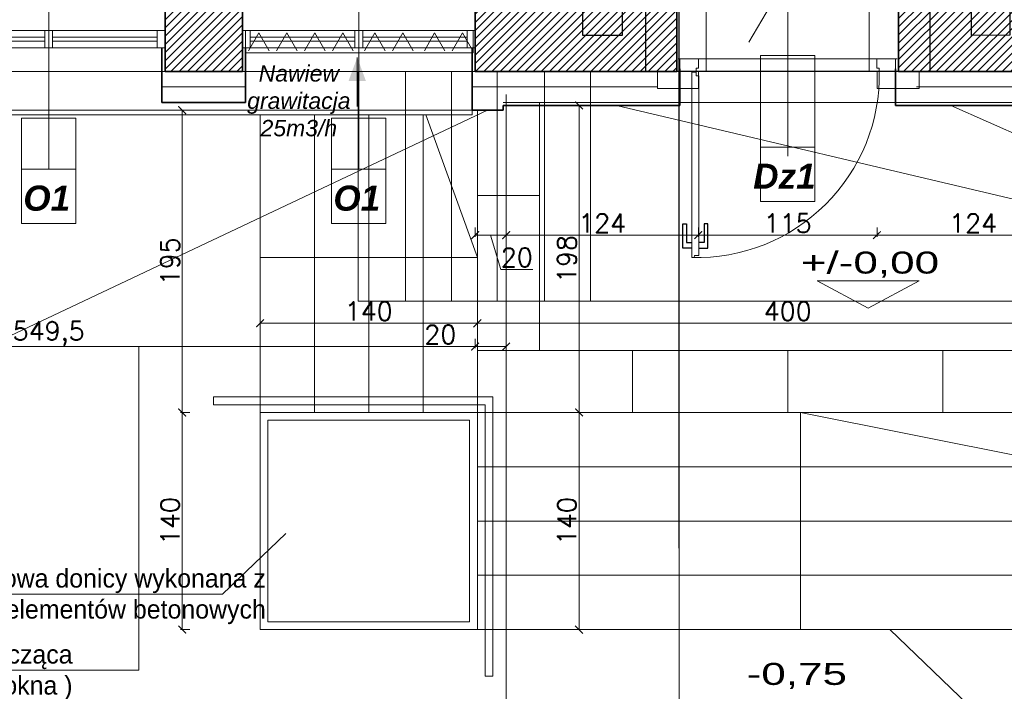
# Model space of a CAD drawing. Header units: millimetres. Extents: x -740 to 33545, y -26688 to 22494.
# Tile 124 of 256: x 9891 to 10526, y 9340 to 9773. Entities that reach past the tile are written whole.
import ezdxf
from ezdxf.lldxf.tags import DXFTag

# ---------------------------------------------------------------- set-up
doc = ezdxf.new("R2010")
doc.units = ezdxf.units.MM
doc.header["$MEASUREMENT"] = 0
doc.layers.get('Defpoints').update_dxf_attribs({"color": 252})
for name, color, linetype, lineweight in [('_IS_EKO_opis', 7, 'Continuous', 18), ('_IS_EKO_Text_Konstrukcji', 7, 'Continuous', 15), ('_IS_EKO_transfer', 5, 'Continuous', 15), ('A_istniejące ściany', 252, 'Continuous', 35), ('A_izolacja', 252, 'Continuous', 9), ('A_l.przerywana', 252, 'ICAD_ISO03W100', 9), ('A_okna wymieniane', 252, 'Continuous', 15), ('A_opisy', 252, 'Continuous', 15), ('A_ściany istniejące', 252, 'Continuous', 35), ('k_wyburzenia widoczne', 252, 'PNEUMATIC2', 18), ('l.przerywana', 252, 'ICAD_ISO03W100', 5), ('l.widokowa', 252, 'Continuous', 15), ('l.wypełnien', 252, 'Continuous', 5), ('Nowe_820-G Rysunki Obrazki_Nr_pióra__1', 252, 'Continuous', 13), ('wymiarowanie', 252, 'Continuous', 9)]:
    doc.layers.add(name, color=color, linetype=linetype, lineweight=lineweight)
doc.layers.add('D-opis', color=252, linetype='Continuous')
doc.layers.add('stolarka', color=252, linetype='Continuous')
doc.styles.add('ARIALL', font='GOTHIC.TTF', dxfattribs={"height": 40})
doc.styles.add('PROFILE', font='GOTHIC.TTF', dxfattribs={"width": 0.8})
doc.styles.add('ROMANS', font='romans')
doc.styles.add('styl2', font='simplex.shx')
doc.linetypes.add('BATTING', pattern='A,0.00254,-2.54,[134,ltypeshp.shx,S=2.54,R=0,X=-2.54,Y=0],-5.08,[134,ltypeshp.shx,S=2.54,R=180,X=2.54,Y=0],-2.54', length=10.16254)
tags = doc.linetypes.add('DASH', pattern=[15, 10, -5]).pattern_tags.tags
tags[6:7] = [DXFTag(74, 4), DXFTag(75, 0), DXFTag(340, '0'), DXFTag(46, 0.0), DXFTag(50, 0.0), DXFTag(44, 0.0), DXFTag(45, 0.0)]
tags[4:5] = [DXFTag(74, 4), DXFTag(75, 0), DXFTag(340, '0'), DXFTag(46, 0.0), DXFTag(50, 0.0), DXFTag(44, 0.0), DXFTag(45, 0.0)]
tags = doc.linetypes.add('ICAD_ISO03W100', pattern=[30, 12, -18]).pattern_tags.tags
tags[6:7] = [DXFTag(74, 4), DXFTag(75, 0), DXFTag(340, '0'), DXFTag(46, 1.0), DXFTag(50, 0.0), DXFTag(44, 0.0), DXFTag(45, 0.0)]
tags[4:5] = [DXFTag(74, 4), DXFTag(75, 0), DXFTag(340, '0'), DXFTag(46, 1.0), DXFTag(50, 0.0), DXFTag(44, 0.0), DXFTag(45, 0.0)]
doc.linetypes.add('PNEUMATIC2', pattern='A,0.5,-0.25,["//",Standard,S=0.2,R=0,X=-0.1,Y=-0.1],-0.25', length=1)
tags = doc.linetypes.add('SOLID', pattern=[10, 10, 0]).pattern_tags.tags
tags[6:7] = [DXFTag(74, 4), DXFTag(75, 0), DXFTag(340, '0'), DXFTag(46, 0.0), DXFTag(50, 0.0), DXFTag(44, 0.0), DXFTag(45, 0.0)]
tags[4:5] = [DXFTag(74, 4), DXFTag(75, 0), DXFTag(340, '0'), DXFTag(46, 0.0), DXFTag(50, 0.0), DXFTag(44, 0.0), DXFTag(45, 0.0)]
doc.dimstyles.new('Skala 1-50', dxfattribs={"dimtxt": 12, "dimasz": 5, "dimexe": 1, "dimexo": 1, "dimgap": 1.5, "dimtad": 1, "dimdec": 1, "dimrnd": 0.5, "dimtxsty": 'styl2', "dimblk": 'ARCHTICK', "dimcen": 5, "dimadec": 0, "dimazin": 0, "dimtfac": 1, "dimtdec": 1, "dimtmove": 1, "dimatfit": 3, "dimldrblk": 'ARCHTICK', "dimfxl": 0, "dimlwd": -1, "dimlwe": -1, "dimarcsym": 0})

# ---------------------------------------------------------------- blocks, each defined once
blk = doc.blocks.new('_ArchTick')
at = {"color": 0, "linetype": 'ByBlock', "const_width": 0.15}
blk.add_lwpolyline([(-0.5, -0.5), (0.5, 0.5)], dxfattribs=at)
blk = doc.blocks.new('*D1742')
at = {"layer": 'Defpoints', "color": 0}
for p in [(10186.27, 9577.12), (10046.27, 9559.31), (10186.27, 9559.31)]:
    blk.add_point(p, dxfattribs=at)
at = {"layer": 'wymiarowanie', "color": 0}
for p, q in [((10046.27, 9572.12), (10046.27, 9578.12)), ((10046.27, 9577.12), (10186.27, 9577.12)), ((10186.27, 9572.12), (10186.27, 9578.12))]:
    blk.add_line(p, q, dxfattribs=at)
at = {"layer": 'wymiarowanie', "color": 0, "xscale": 5, "yscale": 5, "zscale": 5, "rotation": 180}
blk.add_blockref('_ArchTick', (10046.27, 9577.12), dxfattribs=at)
at = {"layer": 'wymiarowanie', "color": 0, "xscale": 5, "yscale": 5, "zscale": 5}
blk.add_blockref('_ArchTick', (10186.27, 9577.12), dxfattribs=at)
at = {"layer": 'wymiarowanie', "color": 0, "insert": (10116.27, 9584.92), "char_height": 12, "attachment_point": 5, "style": 'styl2'}
blk.add_mtext('140', dxfattribs=at)
blk = doc.blocks.new('*D1743')
at = {"layer": 'Defpoints', "color": 0}
for p in [(10586.27, 9577.12), (10186.27, 9559.31), (10586.27, 9559.31)]:
    blk.add_point(p, dxfattribs=at)
at = {"layer": 'wymiarowanie', "color": 0}
for p, q in [((10186.27, 9572.12), (10186.27, 9578.12)), ((10186.27, 9577.12), (10586.27, 9577.12)), ((10586.27, 9572.12), (10586.27, 9578.12))]:
    blk.add_line(p, q, dxfattribs=at)
at = {"layer": 'wymiarowanie', "color": 0, "xscale": 5, "yscale": 5, "zscale": 5, "rotation": 180}
blk.add_blockref('_ArchTick', (10186.27, 9577.12), dxfattribs=at)
at = {"layer": 'wymiarowanie', "color": 0, "xscale": 5, "yscale": 5, "zscale": 5}
blk.add_blockref('_ArchTick', (10586.27, 9577.12), dxfattribs=at)
at = {"layer": 'wymiarowanie', "color": 0, "insert": (10386.27, 9584.92), "char_height": 12, "attachment_point": 5, "style": 'styl2'}
blk.add_mtext('400', dxfattribs=at)
blk = doc.blocks.new('*D1745')
at = {"layer": 'Defpoints', "color": 0}
for p in [(10244.45, 9717.58), (10244.45, 9519.58), (10251.82, 9519.58)]:
    blk.add_point(p, dxfattribs=at)
at = {"layer": 'wymiarowanie', "color": 0, "ltscale": 20}
for p, q in [((10246.82, 9717.58), (10252.82, 9717.58)), ((10251.82, 9717.58), (10251.82, 9519.58)), ((10246.82, 9519.58), (10252.82, 9519.58))]:
    blk.add_line(p, q, dxfattribs=at)
at = {"layer": 'wymiarowanie', "color": 0, "xscale": 5, "yscale": 5, "zscale": 5}
for p, rotation in [((10251.82, 9717.58), 90), ((10251.82, 9519.58), 270)]:
    blk.add_blockref('_ArchTick', p, dxfattribs=dict(at, rotation=rotation))
at = {"layer": 'wymiarowanie', "color": 0, "insert": (10244.02, 9618.58), "char_height": 12, "attachment_point": 5, "rotation": 90, "style": 'styl2'}
blk.add_mtext('198', dxfattribs=at)
blk = doc.blocks.new('*D1746')
at = {"layer": 'Defpoints', "color": 0}
for p in [(10244.45, 9519.58), (10237.57, 9379.58), (10251.82, 9379.58)]:
    blk.add_point(p, dxfattribs=at)
at = {"layer": 'wymiarowanie', "color": 0}
for p, q in [((10246.82, 9519.58), (10252.82, 9519.58)), ((10251.82, 9519.58), (10251.82, 9379.58)), ((10246.82, 9379.58), (10252.82, 9379.58))]:
    blk.add_line(p, q, dxfattribs=at)
at = {"layer": 'wymiarowanie', "color": 0, "xscale": 5, "yscale": 5, "zscale": 5}
for p, rotation in [((10251.82, 9519.58), 90), ((10251.82, 9379.58), 270)]:
    blk.add_blockref('_ArchTick', p, dxfattribs=dict(at, rotation=rotation))
at = {"layer": 'wymiarowanie', "color": 0, "insert": (10244.02, 9449.58), "char_height": 12, "attachment_point": 5, "rotation": 90, "style": 'styl2'}
blk.add_mtext('140', dxfattribs=at)
blk = doc.blocks.new('*D1885')
at = {"layer": 'Defpoints', "color": 0}
for p in [(10184.83, 9668.2), (10204.83, 9668.2), (10204.83, 9633.97)]:
    blk.add_point(p, dxfattribs=at)
at = {"layer": 'wymiarowanie', "color": 0}
for p, q in [((10184.83, 9638.97), (10184.83, 9632.97)), ((10204.83, 9638.97), (10204.83, 9632.97)), ((10184.83, 9633.97), (10204.83, 9633.97)), ((10201.47, 9611.82), (10194.83, 9633.97)), ((10221.95, 9611.82), (10201.47, 9611.82))]:
    blk.add_line(p, q, dxfattribs=at)
at = {"layer": 'wymiarowanie', "color": 0, "xscale": 5, "yscale": 5, "zscale": 5, "rotation": 180}
blk.add_blockref('_ArchTick', (10184.83, 9633.97), dxfattribs=at)
at = {"layer": 'wymiarowanie', "color": 0, "xscale": 5, "yscale": 5, "zscale": 5}
blk.add_blockref('_ArchTick', (10204.83, 9633.97), dxfattribs=at)
at = {"layer": 'wymiarowanie', "color": 0, "insert": (10211.71, 9619.62), "char_height": 12, "attachment_point": 5, "style": 'styl2'}
blk.add_mtext('20', dxfattribs=at)
blk = doc.blocks.new('*D1886')
at = {"layer": 'Defpoints', "color": 0}
for p in [(10328.69, 9728.58), (10204.83, 9668.2), (10328.69, 9633.97)]:
    blk.add_point(p, dxfattribs=at)
at = {"layer": 'wymiarowanie', "color": 0}
for p, q in [((10204.83, 9638.97), (10204.83, 9632.97)), ((10328.69, 9638.97), (10328.69, 9632.97)), ((10204.83, 9633.97), (10328.69, 9633.97))]:
    blk.add_line(p, q, dxfattribs=at)
at = {"layer": 'wymiarowanie', "color": 0, "xscale": 5, "yscale": 5, "zscale": 5, "rotation": 180}
blk.add_blockref('_ArchTick', (10204.83, 9633.97), dxfattribs=at)
at = {"layer": 'wymiarowanie', "color": 0, "xscale": 5, "yscale": 5, "zscale": 5}
blk.add_blockref('_ArchTick', (10328.69, 9633.97), dxfattribs=at)
at = {"layer": 'wymiarowanie', "color": 0, "insert": (10266.76, 9641.62), "char_height": 12, "attachment_point": 5, "style": 'styl2'}
blk.add_mtext('124', dxfattribs=at)
blk = doc.blocks.new('*D1887')
at = {"layer": 'Defpoints', "color": 0}
for p in [(10328.69, 9728.58), (10443.84, 9728.58), (10443.84, 9633.97)]:
    blk.add_point(p, dxfattribs=at)
at = {"layer": 'wymiarowanie', "color": 0}
for p, q in [((10328.69, 9638.97), (10328.69, 9632.97)), ((10443.84, 9638.97), (10443.84, 9632.97)), ((10328.69, 9633.97), (10443.84, 9633.97))]:
    blk.add_line(p, q, dxfattribs=at)
at = {"layer": 'wymiarowanie', "color": 0, "xscale": 5, "yscale": 5, "zscale": 5, "rotation": 180}
blk.add_blockref('_ArchTick', (10328.69, 9633.97), dxfattribs=at)
at = {"layer": 'wymiarowanie', "color": 0, "xscale": 5, "yscale": 5, "zscale": 5}
blk.add_blockref('_ArchTick', (10443.84, 9633.97), dxfattribs=at)
at = {"layer": 'wymiarowanie', "color": 0, "insert": (10386.27, 9641.62), "char_height": 12, "attachment_point": 5, "style": 'styl2'}
blk.add_mtext('115', dxfattribs=at)
blk = doc.blocks.new('*D1888')
at = {"layer": 'Defpoints', "color": 0}
for p in [(10443.84, 9728.58), (10567.7, 9668.2), (10567.7, 9633.97)]:
    blk.add_point(p, dxfattribs=at)
at = {"layer": 'wymiarowanie', "color": 0}
for p, q in [((10443.84, 9638.97), (10443.84, 9632.97)), ((10567.7, 9638.97), (10567.7, 9632.97)), ((10443.84, 9633.97), (10567.7, 9633.97))]:
    blk.add_line(p, q, dxfattribs=at)
at = {"layer": 'wymiarowanie', "color": 0, "xscale": 5, "yscale": 5, "zscale": 5, "rotation": 180}
blk.add_blockref('_ArchTick', (10443.84, 9633.97), dxfattribs=at)
at = {"layer": 'wymiarowanie', "color": 0, "xscale": 5, "yscale": 5, "zscale": 5}
blk.add_blockref('_ArchTick', (10567.7, 9633.97), dxfattribs=at)
at = {"layer": 'wymiarowanie', "color": 0, "insert": (10505.77, 9641.62), "char_height": 12, "attachment_point": 5, "style": 'styl2'}
blk.add_mtext('124', dxfattribs=at)
blk = doc.blocks.new('*D1902')
at = {"layer": 'Defpoints', "color": 0}
for p in [(10184.83, 9739.58), (9635.2, 9572.04), (10184.83, 9562.04)]:
    blk.add_point(p, dxfattribs=at)
at = {"layer": 'wymiarowanie', "color": 0}
for p, q in [((9635.2, 9567.04), (9635.2, 9561.04)), ((10184.83, 9567.04), (10184.83, 9561.04)), ((9635.2, 9562.04), (10184.83, 9562.04))]:
    blk.add_line(p, q, dxfattribs=at)
at = {"layer": 'wymiarowanie', "color": 0, "xscale": 5, "yscale": 5, "zscale": 5, "rotation": 180}
blk.add_blockref('_ArchTick', (9635.2, 9562.04), dxfattribs=at)
at = {"layer": 'wymiarowanie', "color": 0, "xscale": 5, "yscale": 5, "zscale": 5}
blk.add_blockref('_ArchTick', (10184.83, 9562.04), dxfattribs=at)
at = {"layer": 'wymiarowanie', "color": 0, "insert": (9910.02, 9570.39), "char_height": 12, "attachment_point": 5, "style": 'styl2'}
blk.add_mtext('549,5', dxfattribs=at)
blk = doc.blocks.new('*D1903')
at = {"layer": 'Defpoints', "color": 0}
for p in [(10184.83, 9716.08), (10204.83, 9577.12), (10204.83, 9562.04)]:
    blk.add_point(p, dxfattribs=at)
at = {"layer": 'wymiarowanie', "color": 0}
for p, q in [((10184.83, 9567.04), (10184.83, 9561.04)), ((10204.83, 9567.04), (10204.83, 9561.04)), ((10184.83, 9562.04), (10152.17, 9562.04)), ((10184.83, 9562.04), (10204.83, 9562.04))]:
    blk.add_line(p, q, dxfattribs=at)
at = {"layer": 'wymiarowanie', "color": 0, "xscale": 5, "yscale": 5, "zscale": 5, "rotation": 180}
blk.add_blockref('_ArchTick', (10184.83, 9562.04), dxfattribs=at)
at = {"layer": 'wymiarowanie', "color": 0, "xscale": 5, "yscale": 5, "zscale": 5}
blk.add_blockref('_ArchTick', (10204.83, 9562.04), dxfattribs=at)
at = {"layer": 'wymiarowanie', "color": 0, "insert": (10162.4, 9569.84), "char_height": 12, "attachment_point": 5, "style": 'styl2'}
blk.add_mtext('20', dxfattribs=at)
blk = doc.blocks.new('*D2147')
at = {"layer": 'Defpoints', "color": 0}
for p in [(9835.02, 9739.58), (9985.02, 9739.58), (9985.02, 9186.8)]:
    blk.add_point(p, dxfattribs=at)
at = {"layer": 'wymiarowanie', "color": 0}
for p, q in [((9835.02, 9191.8), (9835.02, 9185.8)), ((9985.02, 9191.8), (9985.02, 9185.8)), ((9835.02, 9186.8), (9985.02, 9186.8))]:
    blk.add_line(p, q, dxfattribs=at)
at = {"layer": 'wymiarowanie', "color": 0, "xscale": 5, "yscale": 5, "zscale": 5, "rotation": 180}
blk.add_blockref('_ArchTick', (9835.02, 9186.8), dxfattribs=at)
at = {"layer": 'wymiarowanie', "color": 0, "xscale": 5, "yscale": 5, "zscale": 5}
blk.add_blockref('_ArchTick', (9985.02, 9186.8), dxfattribs=at)
at = {"layer": 'wymiarowanie', "color": 0, "insert": (9910.02, 9194.6), "char_height": 12, "attachment_point": 5, "style": 'styl2'}
blk.add_mtext('150', dxfattribs=at)
blk = doc.blocks.new('*D2148')
at = {"layer": 'Defpoints', "color": 0}
for p in [(9985.02, 9739.58), (10034.83, 9739.58), (10034.83, 9186.8)]:
    blk.add_point(p, dxfattribs=at)
at = {"layer": 'wymiarowanie', "color": 0}
for p, q in [((9985.02, 9191.8), (9985.02, 9185.8)), ((10034.83, 9191.8), (10034.83, 9185.8)), ((9985.02, 9186.8), (10034.83, 9186.8))]:
    blk.add_line(p, q, dxfattribs=at)
at = {"layer": 'wymiarowanie', "color": 0, "xscale": 5, "yscale": 5, "zscale": 5, "rotation": 180}
blk.add_blockref('_ArchTick', (9985.02, 9186.8), dxfattribs=at)
at = {"layer": 'wymiarowanie', "color": 0, "xscale": 5, "yscale": 5, "zscale": 5}
blk.add_blockref('_ArchTick', (10034.83, 9186.8), dxfattribs=at)
at = {"layer": 'wymiarowanie', "color": 0, "insert": (10009.92, 9194.6), "char_height": 12, "attachment_point": 5, "style": 'styl2'}
blk.add_mtext('50', dxfattribs=at)
blk = doc.blocks.new('*D2149')
at = {"layer": 'Defpoints', "color": 0}
for p in [(10034.83, 9739.58), (10184.83, 9739.58), (10184.83, 9186.8)]:
    blk.add_point(p, dxfattribs=at)
at = {"layer": 'wymiarowanie', "color": 0}
for p, q in [((10034.83, 9191.8), (10034.83, 9185.8)), ((10184.83, 9191.8), (10184.83, 9185.8)), ((10034.83, 9186.8), (10184.83, 9186.8))]:
    blk.add_line(p, q, dxfattribs=at)
at = {"layer": 'wymiarowanie', "color": 0, "xscale": 5, "yscale": 5, "zscale": 5, "rotation": 180}
blk.add_blockref('_ArchTick', (10034.83, 9186.8), dxfattribs=at)
at = {"layer": 'wymiarowanie', "color": 0, "xscale": 5, "yscale": 5, "zscale": 5}
blk.add_blockref('_ArchTick', (10184.83, 9186.8), dxfattribs=at)
at = {"layer": 'wymiarowanie', "color": 0, "insert": (10109.83, 9194.6), "char_height": 12, "attachment_point": 5, "style": 'styl2'}
blk.add_mtext('150', dxfattribs=at)
blk = doc.blocks.new('*D2150')
at = {"layer": 'Defpoints', "color": 0}
for p in [(10184.83, 9714.58), (10204.83, 9714.58), (10204.83, 9186.8)]:
    blk.add_point(p, dxfattribs=at)
at = {"layer": 'wymiarowanie', "color": 0}
for p, q in [((10184.83, 9191.8), (10184.83, 9185.8)), ((10204.83, 9191.8), (10204.83, 9185.8)), ((10184.83, 9186.8), (10204.83, 9186.8)), ((10204.83, 9186.8), (10233.63, 9186.8))]:
    blk.add_line(p, q, dxfattribs=at)
at = {"layer": 'wymiarowanie', "color": 0, "xscale": 5, "yscale": 5, "zscale": 5, "rotation": 180}
blk.add_blockref('_ArchTick', (10184.83, 9186.8), dxfattribs=at)
at = {"layer": 'wymiarowanie', "color": 0, "xscale": 5, "yscale": 5, "zscale": 5}
blk.add_blockref('_ArchTick', (10204.83, 9186.8), dxfattribs=at)
at = {"layer": 'wymiarowanie', "color": 0, "insert": (10223.39, 9194.6), "char_height": 12, "attachment_point": 5, "style": 'styl2'}
blk.add_mtext('20', dxfattribs=at)
blk = doc.blocks.new('*D2151')
at = {"layer": 'Defpoints', "color": 0}
for p in [(10328.69, 9728.58), (10204.83, 9724.58), (10328.69, 9186.8)]:
    blk.add_point(p, dxfattribs=at)
at = {"layer": 'wymiarowanie', "color": 0}
for p, q in [((10204.83, 9191.8), (10204.83, 9185.8)), ((10328.69, 9191.8), (10328.69, 9185.8)), ((10204.83, 9186.8), (10328.69, 9186.8))]:
    blk.add_line(p, q, dxfattribs=at)
at = {"layer": 'wymiarowanie', "color": 0, "xscale": 5, "yscale": 5, "zscale": 5, "rotation": 180}
blk.add_blockref('_ArchTick', (10204.83, 9186.8), dxfattribs=at)
at = {"layer": 'wymiarowanie', "color": 0, "xscale": 5, "yscale": 5, "zscale": 5}
blk.add_blockref('_ArchTick', (10328.69, 9186.8), dxfattribs=at)
at = {"layer": 'wymiarowanie', "color": 0, "insert": (10266.76, 9194.45), "char_height": 12, "attachment_point": 5, "style": 'styl2'}
blk.add_mtext('124', dxfattribs=at)
blk = doc.blocks.new('*D2152')
at = {"layer": 'Defpoints', "color": 0}
for p in [(10328.69, 9728.58), (10443.84, 9728.58), (10443.84, 9186.8)]:
    blk.add_point(p, dxfattribs=at)
at = {"layer": 'wymiarowanie', "color": 0}
for p, q in [((10328.69, 9191.8), (10328.69, 9185.8)), ((10443.84, 9191.8), (10443.84, 9185.8)), ((10328.69, 9186.8), (10443.84, 9186.8))]:
    blk.add_line(p, q, dxfattribs=at)
at = {"layer": 'wymiarowanie', "color": 0, "xscale": 5, "yscale": 5, "zscale": 5, "rotation": 180}
blk.add_blockref('_ArchTick', (10328.69, 9186.8), dxfattribs=at)
at = {"layer": 'wymiarowanie', "color": 0, "xscale": 5, "yscale": 5, "zscale": 5}
blk.add_blockref('_ArchTick', (10443.84, 9186.8), dxfattribs=at)
at = {"layer": 'wymiarowanie', "color": 0, "insert": (10386.27, 9194.45), "char_height": 12, "attachment_point": 5, "style": 'styl2'}
blk.add_mtext('115', dxfattribs=at)
blk = doc.blocks.new('*D2153')
at = {"layer": 'Defpoints', "color": 0}
for p in [(10443.84, 9728.58), (10567.7, 9717.58), (10567.7, 9186.8)]:
    blk.add_point(p, dxfattribs=at)
at = {"layer": 'wymiarowanie', "color": 0}
for p, q in [((10443.84, 9191.8), (10443.84, 9185.8)), ((10567.7, 9191.8), (10567.7, 9185.8)), ((10443.84, 9186.8), (10567.7, 9186.8))]:
    blk.add_line(p, q, dxfattribs=at)
at = {"layer": 'wymiarowanie', "color": 0, "xscale": 5, "yscale": 5, "zscale": 5, "rotation": 180}
blk.add_blockref('_ArchTick', (10443.84, 9186.8), dxfattribs=at)
at = {"layer": 'wymiarowanie', "color": 0, "xscale": 5, "yscale": 5, "zscale": 5}
blk.add_blockref('_ArchTick', (10567.7, 9186.8), dxfattribs=at)
at = {"layer": 'wymiarowanie', "color": 0, "insert": (10505.77, 9194.45), "char_height": 12, "attachment_point": 5, "style": 'styl2'}
blk.add_mtext('124', dxfattribs=at)
blk = doc.blocks.new('*D2806')
at = {"layer": 'Defpoints', "color": 0}
for p in [(10046.78, 9714.58), (9996.06, 9519.58), (10046.78, 9519.58)]:
    blk.add_point(p, dxfattribs=at)
at = {"layer": 'wymiarowanie', "color": 0}
for p, q in [((10001.06, 9714.58), (9995.06, 9714.58)), ((9996.06, 9714.58), (9996.06, 9519.58)), ((10001.06, 9519.58), (9995.06, 9519.58))]:
    blk.add_line(p, q, dxfattribs=at)
at = {"layer": 'wymiarowanie', "color": 0, "xscale": 5, "yscale": 5, "zscale": 5}
for p, rotation in [((9996.06, 9714.58), 90), ((9996.06, 9519.58), 270)]:
    blk.add_blockref('_ArchTick', p, dxfattribs=dict(at, rotation=rotation))
at = {"layer": 'wymiarowanie', "color": 0, "insert": (9988.26, 9617.08), "char_height": 12, "attachment_point": 5, "rotation": 90, "style": 'styl2'}
blk.add_mtext('195', dxfattribs=at)
blk = doc.blocks.new('*D2807')
at = {"layer": 'Defpoints', "color": 0}
for p in [(10046.78, 9519.58), (9996.06, 9379.58), (10046.27, 9379.58)]:
    blk.add_point(p, dxfattribs=at)
at = {"layer": 'wymiarowanie', "color": 0}
for p, q in [((10001.06, 9519.58), (9995.06, 9519.58)), ((9996.06, 9519.58), (9996.06, 9379.58)), ((10001.06, 9379.58), (9995.06, 9379.58))]:
    blk.add_line(p, q, dxfattribs=at)
at = {"layer": 'wymiarowanie', "color": 0, "xscale": 5, "yscale": 5, "zscale": 5}
for p, rotation in [((9996.06, 9519.58), 90), ((9996.06, 9379.58), 270)]:
    blk.add_blockref('_ArchTick', p, dxfattribs=dict(at, rotation=rotation))
at = {"layer": 'wymiarowanie', "color": 0, "insert": (9988.26, 9449.58), "char_height": 12, "attachment_point": 5, "rotation": 90, "style": 'styl2'}
blk.add_mtext('140', dxfattribs=at)

msp = doc.modelspace()

# ---------------------------------------------------------------- hatches: boundary and pattern name
at = {"layer": '_IS_EKO_opis'}
for points in [[(10103.23, 9733.27), (10108.87, 9733.27), (10108.87, 9748.58)], [(10108.87, 9733.27), (10114.5, 9733.27), (10108.87, 9748.58)]]:
    msp.add_hatch(color=256, dxfattribs=at).paths.add_polyline_path(points)
at = {"layer": 'l.wypełnien'}
h = msp.add_hatch(dxfattribs=at)
h.set_pattern_fill('ANSI31', color=256, scale=30, style=0)
h.paths.add_polyline_path([(10913.66, 10402.52), (10997.39, 10402.52), (11117.42, 10402.52), (11176.61, 10402.52), (11176.61, 10401.46), (11164.43, 10401.46), (11164.43, 10399.14), (11180.1, 10399.14), (11180.1, 10402.52), (11291.35, 10402.52), (11291.35, 10359.34), (11212.91, 10359.34), (11212.91, 10281.34), (11174.51, 10281.34), (11174.51, 10359.34), (11117.42, 10359.34), (10913.66, 10359.34)])
h.paths.add_polyline_path([(11186.51, 10326.34), (11186.51, 10347.34), (11200.91, 10347.34), (11200.91, 10326.34)], flags=16)
h.paths.add_polyline_path([(11186.51, 10326.34), (11186.51, 10347.34), (11200.91, 10347.34), (11200.91, 10326.34)], flags=0)
h.paths.add_polyline_path([(11186.51, 10293.34), (11186.51, 10314.34), (11200.91, 10314.34), (11200.91, 10293.34)], flags=16)
h.paths.add_polyline_path([(11186.51, 10293.34), (11186.51, 10314.34), (11200.91, 10314.34), (11200.91, 10293.34)], flags=0)
h.paths.add_polyline_path([(11234.13, 9739.58), (11234.13, 9782.76), (11199.91, 9782.76), (11199.91, 9812.76), (11174.51, 9812.76), (11174.51, 9782.76), (11128.02, 9782.76), (11128.02, 9739.58)])
h.paths.add_polyline_path([(10477.77, 9782.76), (10504.8, 9782.76), (10504.8, 9762.76), (10529.35, 9762.99), (10529.35, 9782.76), (10587.7, 9782.76), (10587.7, 9739.58), (10477.77, 9739.58)])
h.paths.add_polyline_path([(10783.28, 9739.58), (10783.28, 9782.76), (10737.7, 9782.76), (10737.7, 9739.58)])
h.paths.add_polyline_path([(10978.02, 9739.58), (10978.02, 9782.76), (10933.28, 9782.76), (10933.28, 9739.58)])
h.paths.add_polyline_path([(10769.66, 10359.34), (10771.66, 10359.34), (10771.66, 10402.52), (10736.26, 10402.52), (10736.26, 10359.34)])
h.paths.add_polyline_path([(10457.77, 9739.58), (10457.77, 9782.76), (10477.77, 9782.76), (10477.77, 9739.58), (10470.93, 9739.58)])
h.paths.add_polyline_path([(10771.66, 10359.34), (10771.66, 10402.52), (10791.66, 10402.52), (10791.66, 10359.34)])
h.paths.add_polyline_path([(10913.66, 10359.34), (10913.66, 10402.52), (10893.66, 10402.52), (10893.66, 10359.34)])
h.paths.add_polyline_path([(10504.8, 9762.76), (10504.8, 9782.76), (10529.35, 9782.76), (10529.35, 9762.99)])
h = msp.add_hatch(dxfattribs=at)
h.set_pattern_fill('ANSI31', color=256, scale=30, style=0)
h.paths.add_polyline_path([(8887.19, 10131.59), (8887.19, 9739.58), (8988.77, 9739.58), (8988.77, 9782.76), (8932.19, 9782.76), (8932.19, 10131.59), (8913.43, 10131.59), (8902.43, 10131.59)])
h.paths.add_polyline_path([(10184.83, 9782.76), (10254.19, 9782.76), (10254.19, 9762.76), (10279.59, 9762.76), (10279.59, 9782.76), (10294.77, 9782.76), (10294.77, 9739.58), (10184.83, 9739.58)])
h.paths.add_polyline_path([(9635.2, 9739.58), (9635.2, 9782.76), (9538.82, 9782.76), (9538.82, 9739.58)])
h.paths.add_polyline_path([(9189.01, 9739.58), (9189.01, 9782.76), (9138.77, 9782.76), (9138.77, 9739.58)])
h.paths.add_polyline_path([(9835.02, 9739.58), (9835.02, 9782.76), (9785.2, 9782.76), (9785.2, 9739.58)])
h.paths.add_polyline_path([(10034.83, 9739.58), (10034.83, 9782.76), (9985.02, 9782.76), (9985.02, 9739.58)])
h.paths.add_polyline_path([(9388.82, 9739.58), (9388.82, 9782.76), (9339.01, 9782.76), (9339.01, 9739.58)])
h.paths.add_polyline_path([(10301.6, 9739.58), (10314.77, 9739.58), (10314.77, 9782.76), (10294.77, 9782.76), (10294.77, 9739.58)])
h.paths.add_polyline_path([(10254.19, 9762.76), (10279.59, 9762.76), (10279.59, 9782.76), (10254.19, 9782.76)])

# ---------------------------------------------------------------- linework, layer by layer
at = {"layer": '_IS_EKO_opis'}
msp.add_line((10108.87, 9716.98), (10108.87, 9748.58), dxfattribs=at)
at = {"layer": '_IS_EKO_transfer', "color": 5, "lineweight": 15, "ltscale": 5}
for p, q in [((10038.78, 9752.87), (10045.43, 9764.39)), ((10052.09, 9752.87), (10045.43, 9764.39)), ((10056.81, 9752.87), (10063.47, 9764.39)), ((10070.12, 9752.87), (10063.47, 9764.39)), ((10074.85, 9752.87), (10081.5, 9764.39)), ((10088.15, 9752.87), (10081.5, 9764.39)), ((10092.88, 9752.87), (10099.53, 9764.39)), ((10106.18, 9752.87), (10099.53, 9764.39)), ((10113.48, 9752.87), (10120.13, 9764.39)), ((10126.78, 9752.87), (10120.13, 9764.39)), ((10131.51, 9752.87), (10138.16, 9764.39)), ((10144.81, 9752.87), (10138.16, 9764.39)), ((10152.11, 9752.87), (10158.76, 9764.39)), ((10165.41, 9752.87), (10158.76, 9764.39)), ((10170.14, 9752.87), (10176.79, 9764.39)), ((10183.44, 9752.87), (10176.79, 9764.39))]:
    msp.add_line(p, q, dxfattribs=at)
msp.add_lwpolyline([(10036.83, 9751.43), (10183.66, 9751.43), (10183.66, 9765.83), (10036.83, 9765.83)], close=True, dxfattribs=at)
at = {"layer": 'A_istniejące ściany'}
for points in [[(9985.02, 9782.76), (9985.02, 9739.58)], [(10034.83, 9739.58), (10034.83, 9782.76)], [(10184.83, 9782.76), (10184.83, 9739.58)], [(10316.77, 9717.58), (10316.77, 9741.28)], [(10455.77, 9741.28), (10455.77, 9717.58)], [(9985.02, 9739.58), (10034.83, 9739.58)], [(10184.83, 9739.58), (10302.45, 9739.58)], [(10470.93, 9739.58), (10587.7, 9739.58)]]:
    msp.add_lwpolyline(points, dxfattribs=at)
at = {"layer": 'A_izolacja', "lineweight": 35}
for p, q in [((9983.02, 9754.82), (9983.02, 9719.58)), ((10036.83, 9754.82), (10036.83, 9719.58)), ((10182.83, 9754.82), (10182.83, 9719.58))]:
    msp.add_line(p, q, dxfattribs=at)
at = {"layer": 'A_izolacja', "linetype": 'BATTING', "ltscale": 0.1}
for points in [[(9983.02, 9729.58), (10036.83, 9729.58)], [(10182.83, 9729.58), (10302.45, 9729.58)], [(10469.24, 9729.58), (10589.7, 9729.58)]]:
    msp.add_lwpolyline(points, dxfattribs=at)
at = {"layer": 'A_izolacja', "lineweight": 35}
for points in [[(9983.02, 9719.58), (10036.83, 9719.58)], [(10182.83, 9719.58), (10182.83, 9717.58), (10182.83, 9714.58), (10202.83, 9714.58), (10202.83, 9717.58)], [(10202.83, 9717.58), (10316.77, 9717.58)], [(10455.77, 9717.58), (10569.7, 9717.58)]]:
    msp.add_lwpolyline(points, dxfattribs=at)
at = {"layer": 'A_izolacja'}
for points in [[(10202.83, 9719.58), (10316.77, 9719.58)], [(10455.77, 9719.58), (10589.7, 9719.58)]]:
    msp.add_lwpolyline(points, dxfattribs=at)
at = {"layer": 'A_l.przerywana', "lineweight": 30, "ltscale": 0.3}
msp.add_lwpolyline([(10477.77, 9739.58), (10294.77, 9739.58), (10294.77, 9782.76), (10477.77, 9782.76)], close=True, dxfattribs=at)
at = {"layer": 'A_l.przerywana', "ltscale": 0.3}
for points in [[(10185.29, 9739.58), (9187.39, 9739.58)], [(10316.77, 9719.58), (10455.77, 9719.58)]]:
    msp.add_lwpolyline(points, dxfattribs=at)
at = {"layer": 'A_okna wymieniane'}
for points in [[(9838.9, 9765.83), (9907.48, 9765.83)], [(9912.56, 9765.83), (9907.48, 9765.83)], [(9907.48, 9765.83), (9907.48, 9754.82)], [(9912.56, 9754.82), (9912.56, 9765.83)], [(9912.56, 9765.83), (9981.98, 9765.83)], [(9985.02, 9765.83), (9979.94, 9765.83)], [(9979.94, 9765.83), (9979.94, 9754.82)], [(9985.02, 9754.82), (9985.02, 9765.83)], [(10039.91, 9765.83), (10034.83, 9765.83)], [(10034.83, 9765.83), (10034.83, 9754.82)], [(10038.71, 9765.83), (10107.29, 9765.83)], [(10039.91, 9754.82), (10039.91, 9765.83)], [(10112.37, 9765.83), (10107.29, 9765.83)], [(10107.29, 9765.83), (10107.29, 9754.82)], [(10112.37, 9754.82), (10112.37, 9765.83)], [(10112.37, 9765.83), (10181.8, 9765.83)], [(10184.83, 9765.83), (10179.75, 9765.83)], [(10179.75, 9765.83), (10179.75, 9754.82)], [(10184.83, 9754.82), (10184.83, 9765.83)], [(9907.48, 9761.6), (9840.1, 9761.6)], [(9840.1, 9759.06), (9907.48, 9759.06)], [(9907.48, 9759.06), (9907.48, 9761.6)], [(9979.94, 9761.6), (9912.56, 9761.6)], [(9912.56, 9761.6), (9912.56, 9759.06)], [(9912.56, 9759.06), (9979.94, 9759.06)], [(9979.94, 9759.06), (9979.94, 9761.6)], [(10107.29, 9761.6), (10039.91, 9761.6)], [(10039.91, 9761.6), (10039.91, 9759.06)], [(10039.91, 9759.06), (10107.29, 9759.06)], [(10107.29, 9759.06), (10107.29, 9761.6)], [(10179.75, 9761.6), (10112.37, 9761.6)], [(10112.37, 9761.6), (10112.37, 9759.06)], [(10112.37, 9759.06), (10179.75, 9759.06)], [(10179.75, 9759.06), (10179.75, 9761.6)], [(9907.48, 9754.82), (9838.9, 9754.82)], [(9907.48, 9754.82), (9912.56, 9754.82)], [(9981.98, 9754.82), (9912.56, 9754.82)], [(9979.94, 9754.82), (9985.02, 9754.82)], [(10034.83, 9754.82), (10039.91, 9754.82)], [(10107.29, 9754.82), (10038.71, 9754.82)], [(10107.29, 9754.82), (10112.37, 9754.82)], [(10181.8, 9754.82), (10112.37, 9754.82)], [(10179.75, 9754.82), (10184.83, 9754.82)]]:
    msp.add_lwpolyline(points, dxfattribs=at)
at = {"layer": 'A_opisy'}
for p, q in [((10386.27, 9684.91), (10386.27, 9818.38)), ((9910.02, 9681.91), (9910.02, 9815.38)), ((10109.83, 9681.91), (10109.83, 9815.38))]:
    msp.add_line(p, q, dxfattribs=at)
at = {"layer": 'A_opisy', "ltscale": 0.3}
for points in [[(9892.49, 9676.43), (9892.49, 9709.3), (9910.02, 9709.3), (9910.02, 9676.43)], [(9910.02, 9676.43), (9910.02, 9709.3), (9927.54, 9709.3), (9927.54, 9676.43)], [(10092.3, 9676.43), (10092.3, 9709.3), (10109.83, 9709.3), (10109.83, 9676.43)], [(10109.83, 9676.43), (10109.83, 9709.3), (10127.36, 9709.3), (10127.36, 9676.43)], [(10403.79, 9655.7), (10403.79, 9690.75), (10368.74, 9690.75), (10368.74, 9655.7)], [(9927.54, 9641.37), (9927.54, 9676.43), (9892.49, 9676.43), (9892.49, 9641.37)], [(10127.36, 9641.37), (10127.36, 9676.43), (10092.3, 9676.43), (10092.3, 9641.37)]]:
    msp.add_lwpolyline(points, close=True, dxfattribs=at)
at = {"layer": 'A_ściany istniejące'}
for points in [[(10301.6, 9739.58), (10314.77, 9739.58), (10314.77, 9782.76)], [(10470.93, 9739.58), (10457.77, 9739.58), (10457.77, 9782.76)]]:
    msp.add_lwpolyline(points, dxfattribs=at)
at = {"layer": 'D-opis', "linetype": 'DASH', "lineweight": 0, "ltscale": 2.5, "const_width": 1}
msp.add_lwpolyline([(10316.23, 9432.01), (10316.23, 10977.35)], dxfattribs=at)
at = {"layer": 'k_wyburzenia widoczne', "ltscale": 15}
for points in [[(10333.77, 9739.58), (10333.77, 9782.76)], [(10438.76, 9782.76), (10438.76, 9739.58)], [(10302.45, 9739.58), (10302.45, 9728.58)], [(10328.69, 9728.58), (10328.69, 9739.58)], [(10438.76, 9739.58), (10443.84, 9739.58)], [(10443.84, 9739.58), (10443.84, 9728.58)], [(10470.93, 9728.58), (10470.93, 9739.58)], [(10302.45, 9728.58), (10328.69, 9728.58)], [(10443.84, 9728.58), (10470.93, 9728.58)]]:
    msp.add_lwpolyline(points, dxfattribs=at)
at = {"layer": 'k_wyburzenia widoczne', "ltscale": 20}
for points in [[(10109.41, 9739.58), (10109.41, 9591.42)], [(10139.89, 9739.58), (10139.89, 9591.42)], [(10169.52, 9739.58), (10169.52, 9591.42)], [(10199.15, 9739.58), (10199.15, 9591.42)], [(10229.63, 9739.58), (10229.63, 9591.42)], [(10259.27, 9739.58), (10259.27, 9591.42)], [(10109.41, 9591.42), (10714.77, 9591.42)]]:
    msp.add_lwpolyline(points, dxfattribs=at)
at = {"layer": 'l.przerywana', "ltscale": 0.3}
msp.add_line((9637.2, 9714.58), (10182.83, 9714.58), dxfattribs=at)
at = {"layer": 'l.przerywana', "lineweight": 30, "ltscale": 0.3}
for points in [[(10254.19, 9927.76), (10279.59, 9927.76), (10279.59, 9762.76), (10254.19, 9762.76)], [(10504.8, 9927.76), (10529.35, 9927.76), (10529.35, 9762.99), (10504.8, 9762.76)]]:
    msp.add_lwpolyline(points, close=True, dxfattribs=at)
at = {"layer": 'l.przerywana', "ltscale": 0.3}
msp.add_lwpolyline([(10316.77, 9747.58), (10455.76, 9747.58), (10455.76, 9739.58), (10316.77, 9739.58)], close=True, dxfattribs=at)
at = {"layer": 'l.widokowa'}
for points in [[(9637.2, 9714.58), (9637.2, 9711.58), (10182.83, 9711.58), (10182.83, 9714.58)], [(10186.27, 9714.58), (10186.27, 9519.58), (10586.27, 9519.58), (10586.27, 9711.58)], [(10046.27, 9711.58), (10046.27, 9379.58), (10726.27, 9379.58), (10726.27, 9711.58)], [(10081.27, 9711.58), (10081.27, 9519.58)], [(10116.27, 9711.58), (10116.27, 9519.58)], [(10151.27, 9711.58), (10151.27, 9519.58)], [(10196.27, 9349.58), (10196.27, 9529.58), (10016.27, 9529.58)], [(10016.27, 9529.58), (10016.27, 9524.58)], [(10191.27, 9349.58), (10191.27, 9524.58), (10016.27, 9524.58)], [(10186.27, 9484.58), (10586.27, 9484.58)], [(10186.27, 9449.58), (10586.27, 9449.58)], [(10186.27, 9414.58), (10586.27, 9414.58)], [(10191.27, 9349.58), (10196.27, 9349.58)]]:
    msp.add_lwpolyline(points, dxfattribs=at)
for points in [[(10186.27, 9519.58), (10046.27, 9519.58), (10046.27, 9379.58), (10186.27, 9379.58)], [(10181.27, 9514.58), (10051.27, 9514.58), (10051.27, 9384.58), (10181.27, 9384.58)]]:
    msp.add_lwpolyline(points, close=True, dxfattribs=at)
at = {"layer": 'l.wypełnien'}
for points in [[(10186.27, 9714.58), (10186.27, 9659.58), (10226.27, 9659.58)], [(10226.27, 9659.58), (10226.27, 9719.58)], [(10226.27, 9559.58), (10226.27, 9659.58), (10186.27, 9659.58), (10186.27, 9559.58), (10226.27, 9559.58)], [(10186.27, 9559.58), (10286.27, 9559.58), (10286.27, 9519.58), (10186.27, 9519.58), (10186.27, 9559.58)], [(10286.27, 9559.58), (10386.27, 9559.58), (10386.27, 9519.58), (10286.27, 9519.58), (10286.27, 9559.58)], [(10386.27, 9559.58), (10486.27, 9559.58), (10486.27, 9519.58), (10386.27, 9519.58), (10386.27, 9559.58)], [(10486.27, 9559.58), (10586.27, 9559.58), (10586.27, 9519.58), (10486.27, 9519.58), (10486.27, 9559.58)]]:
    msp.add_lwpolyline(points, dxfattribs=at)
at = {"layer": 'Nowe_820-G Rysunki Obrazki_Nr_pióra__1', "linetype": 'Continuous', "lineweight": 13}
msp.add_lwpolyline([(10109.41, 9739.58), (10109.41, 9713.34)], dxfattribs=at)
at = {"layer": 'stolarka', "lineweight": 9}
for p, q in [((10315.77, 9747.58), (10328.77, 9747.58)), ((10316.77, 9739.58), (10316.77, 9747.58)), ((10328.77, 9747.58), (10328.77, 9741.56)), ((10456.77, 9747.58), (10443.77, 9747.58)), ((10443.77, 9747.58), (10443.77, 9741.56)), ((10455.77, 9739.58), (10455.77, 9747.58)), ((10328.77, 9741.56), (10327.25, 9741.56)), ((10327.25, 9741.56), (10327.25, 9739.58)), ((10443.77, 9741.56), (10445.28, 9741.56)), ((10445.28, 9741.56), (10445.28, 9739.58)), ((10327.25, 9739.58), (10315.77, 9739.58)), ((10327.25, 9739.01), (10324.47, 9739.01)), ((10324.47, 9739.01), (10324.47, 9619.58)), ((10327.25, 9736.71), (10327.25, 9739.01)), ((10328.99, 9736.71), (10327.25, 9736.71)), ((10328.99, 9620.74), (10328.99, 9736.71)), ((10445.28, 9739.58), (10456.77, 9739.58)), ((10324.47, 9619.58), (10325.97, 9619.59)), ((10325.97, 9619.59), (10326.15, 9620.74)), ((10326.15, 9620.74), (10328.99, 9620.74))]:
    msp.add_line(p, q, dxfattribs=at)
at = {"layer": 'stolarka'}
for p, q in [((10318.66, 9625.65), (10318.66, 9641.32)), ((10318.66, 9641.32), (10320.99, 9641.32)), ((10320.99, 9641.32), (10320.99, 9629.13)), ((10334.79, 9641.32), (10332.47, 9641.32)), ((10332.47, 9641.32), (10332.47, 9629.13)), ((10334.79, 9625.65), (10334.79, 9641.32)), ((10320.99, 9629.13), (10324.47, 9629.13)), ((10332.47, 9629.13), (10328.99, 9629.13)), ((10324.47, 9625.65), (10318.66, 9625.65)), ((10328.99, 9625.65), (10334.79, 9625.65))]:
    msp.add_line(p, q, dxfattribs=at)
at = {"layer": 'stolarka', "lineweight": 9}
msp.add_lwpolyline([(10316.23, 9432.01), (10316.23, 9332.01)], dxfattribs=at)
at = {"layer": 'stolarka', "linetype": 'ICAD_ISO03W100', "lineweight": 13, "ltscale": 0.3}
msp.add_arc((10327.75, 9737.1), 117.56, 268.40138, 1.21081, dxfattribs=at)
at = {"layer": 'wymiarowanie'}
for p, q in [((10361.13, 9758.46), (10434.34, 9881.87)), ((9627.2, 9446.91), (10192.83, 9714.58)), ((10737.86, 9608.55), (10275.96, 9717.58)), ((10737.86, 9608.55), (10491.32, 9717.58)), ((10186.27, 9619.58), (10153.07, 9711.58)), ((10186.27, 9619.58), (10046.27, 9619.58)), ((9968.02, 9353.31), (9968.02, 9562.04)), ((10394.57, 9519.58), (10394.57, 9379.58)), ((10394.57, 9519.58), (10571.27, 9484.27)), ((10062.88, 9441.6), (10021.96, 9402.33)), ((10021.96, 9402.33), (9717.37, 9402.33)), ((10452.14, 9379.58), (10515.77, 9318.51)), ((9968.02, 9353.31), (9594.18, 9353.31))]:
    msp.add_line(p, q, dxfattribs=at)
at = {"layer": 'wymiarowanie', "linetype": 'ICAD_ISO03W100', "ltscale": 0.2}
msp.add_line((10204.83, 9724.58), (10204.83, 9188.39), dxfattribs=at)
at = {"layer": 'wymiarowanie'}
msp.add_lwpolyline([(10368.74, 9749.78), (10403.79, 9749.78), (10403.79, 9690.75), (10368.74, 9690.75)], close=True, dxfattribs=at)
at = {"layer": 'wymiarowanie', "linetype": 'ByBlock'}
msp.add_lwpolyline([(10438.11, 9586.86), (10471.07, 9604.58), (10405.16, 9604.58)], close=True, dxfattribs=at)

# ---------------------------------------------------------------- texts
at = {"layer": '_IS_EKO_Text_Konstrukcji', "linetype": 'SOLID', "lineweight": 15, "insert": (10071.24, 9743.57), "char_height": 10.584, "width": 81.5481, "attachment_point": 2}
msp.add_mtext('\\fArial|b0|i1|c238|p34;Nawiew grawitacja\\P25m3/h', dxfattribs=at)
at = {"layer": 'A_opisy', "ltscale": 0.3, "char_height": 16.2, "width": 109.7533, "attachment_point": 9, "style": 'ARIALL'}
for s, insert in [('{\\fArial|b1|i1|c238|p34;Dz1}', (10404.27, 9663.84)), ('{\\fArial|b1|i1|c238|p34;O1}', (9923.88, 9649.51)), ('{\\fArial|b1|i1|c238|p34;O1}', (10123.69, 9649.51))]:
    msp.add_mtext(s, dxfattribs=dict(at, insert=insert))
at = {"layer": 'wymiarowanie', "style": 'PROFILE', "width": 1.5}
for s, p in [('+/-0,00', (10394.7, 9609.18)), ('-0,75', (10359.81, 9343.91))]:
    msp.add_text(s, height=14.149, dxfattribs=at).set_placement(p)
at = {"layer": 'wymiarowanie', "linetype": 'Continuous', "char_height": 12, "width": 327.6277, "attachment_point": 3, "style": 'ROMANS'}
for s, insert in [('{\\fCentury Gothic|b0|i0|c238|p0;Obudowa donicy wykonana z }\\P{\\fCentury Gothic|b0|i0|c238|p0;systemowych elementów betonowych}', (10049.95, 9418.68)), ('{\\fCentury Gothic|b0|i0|c238|p0;Opaska wokół okieno szer. 20 cm }{\\fCentury Gothic|b0|i0|c238|p0;(łącząca trzy okna )}\\P{\\fCentury Gothic|b0|i0|c238|p0;Pogrubienie warstwy styropianu o 5 cm }', (9925.41, 9369.66))]:
    msp.add_mtext(s, dxfattribs=dict(at, insert=insert))

# ---------------------------------------------------------------- dimensions: what is measured, and where the dimension line sits
at = {"layer": 'wymiarowanie'}
for base, p1, p2, picture, middle in [((10184.83, 9562.04), (9635.2, 9572.04), (10184.83, 9739.58), '*D1902', (9910.02, 9570.39)), ((9985.02, 9186.8), (9835.02, 9739.58), (9985.02, 9739.58), '*D2147', (9910.02, 9194.6)), ((10034.83, 9186.8), (9985.02, 9739.58), (10034.83, 9739.58), '*D2148', (10009.92, 9194.6)), ((10184.83, 9186.8), (10034.83, 9739.58), (10184.83, 9739.58), '*D2149', (10109.83, 9194.6)), ((10328.69, 9633.97), (10204.83, 9668.2), (10328.69, 9728.58), '*D1886', (10266.76, 9641.62)), ((10328.69, 9186.8), (10204.83, 9724.58), (10328.69, 9728.58), '*D2151', (10266.76, 9194.45)), ((10443.8388, 9633.9728), (10328.6921, 9728.5762), (10443.8388, 9728.5762), '*D1887', (10386.2655, 9641.6228)), ((10443.8388, 9186.8006), (10328.6921, 9728.5762), (10443.8388, 9728.5762), '*D2152', (10386.2655, 9194.4506)), ((10567.7, 9633.97), (10443.84, 9728.58), (10567.7, 9668.2), '*D1888', (10505.77, 9641.62)), ((10567.7, 9186.8), (10443.84, 9728.58), (10567.7, 9717.58), '*D2153', (10505.77, 9194.45)), ((10204.83, 9633.97), (10184.83, 9668.2), (10204.83, 9668.2), '*D1885', (10202.97, 9619.62)), ((10186.27, 9577.12), (10046.27, 9559.31), (10186.27, 9559.31), '*D1742', (10116.27, 9584.92)), ((10586.27, 9577.12), (10186.27, 9559.31), (10586.27, 9559.31), '*D1743', (10386.27, 9584.92))]:
    dim = msp.add_linear_dim(base=base, p1=p1, p2=p2, dimstyle='Skala 1-50', dxfattribs=at)
    dim.commit()
    dim.dimension.update_dxf_attribs({"geometry": picture, "text_midpoint": middle})
for base, p1, p2, picture, middle in [((9996.06, 9519.58), (10046.78, 9714.58), (10046.78, 9519.58), '*D2806', (9988.26, 9617.08)), ((9996.06, 9379.58), (10046.78, 9519.58), (10046.27, 9379.58), '*D2807', (9988.26, 9449.58)), ((10251.82, 9379.58), (10244.45, 9519.58), (10237.57, 9379.58), '*D1746', (10244.02, 9449.58))]:
    dim = msp.add_linear_dim(base=base, p1=p1, p2=p2, angle=90, dimstyle='Skala 1-50', dxfattribs=at)
    dim.commit()
    dim.dimension.update_dxf_attribs({"geometry": picture, "text_midpoint": middle})
for base, p1, p2, picture, middle in [((10204.83, 9562.04), (10184.83, 9716.08), (10204.83, 9577.12), '*D1903', (10162.4, 9562.04)), ((10204.83, 9186.8), (10184.83, 9714.58), (10204.83, 9714.58), '*D2150', (10223.39, 9186.8))]:
    dim = msp.add_linear_dim(base=base, p1=p1, p2=p2, dimstyle='Skala 1-50', dxfattribs=at)
    dim.commit()
    dim.dimension.update_dxf_attribs({"geometry": picture, "text_midpoint": middle, "dimtype": 160})
at = {"layer": 'wymiarowanie', "ltscale": 20}
dim = msp.add_linear_dim(base=(10251.82, 9519.58), p1=(10244.45, 9717.58), p2=(10244.45, 9519.58), angle=90, dimstyle='Skala 1-50', dxfattribs=at)
dim.commit()
dim.dimension.update_dxf_attribs({"geometry": '*D1745', "text_midpoint": (10244.02, 9618.58)})

doc.saveas('drawing.dxf')
